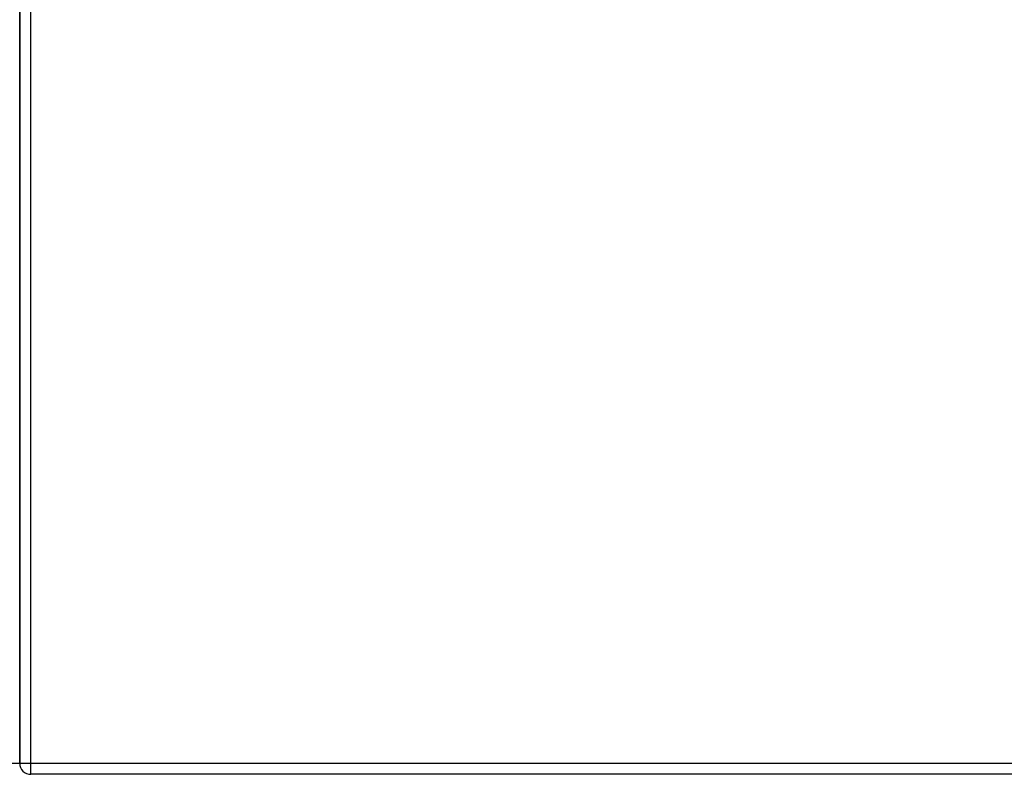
# Model space of a CAD drawing. Header units: inches. Extents: x 28 to 747, y 82 to 346.
# Tile 68 of 246: x 100.44 to 109.11, y 324.35 to 331. Entities that reach past the tile are written whole.
import ezdxf

# ---------------------------------------------------------------- set-up
doc = ezdxf.new("R2010")
doc.units = ezdxf.units.IN
doc.header["$MEASUREMENT"] = 0
doc.layers.add('Visible Edges(ANSI)', color=7, linetype='Continuous', lineweight=25)
doc.layers.add('Visible Tangent Edges(ANSI)', color=7, linetype='Continuous', lineweight=25)

msp = doc.modelspace()

# ---------------------------------------------------------------- linework, layer by layer
at = {"layer": 'Visible Edges(ANSI)'}
for p, q in [((100.4441, 336.2529), (100.4441, 324.4509)), ((100.4441, 324.4509), (100.4441, 336.2529)), ((171.0691, 324.3519), (100.5431, 324.3519))]:
    msp.add_line(p, q, dxfattribs=at)
msp.add_arc((100.5431, 324.4509), 0.099, 180, 270, dxfattribs=at)
at = {"layer": 'Visible Tangent Edges(ANSI)'}
for p, q in [((100.5431, 324.4509), (100.5431, 336.2529)), ((100.3451, 324.4509), (100.4441, 324.4509)), ((100.4441, 324.4509), (100.5431, 324.4509)), ((100.5431, 324.3519), (100.5431, 324.4509)), ((100.5431, 324.4509), (171.0691, 324.4509))]:
    msp.add_line(p, q, dxfattribs=at)

doc.saveas('drawing.dxf')
